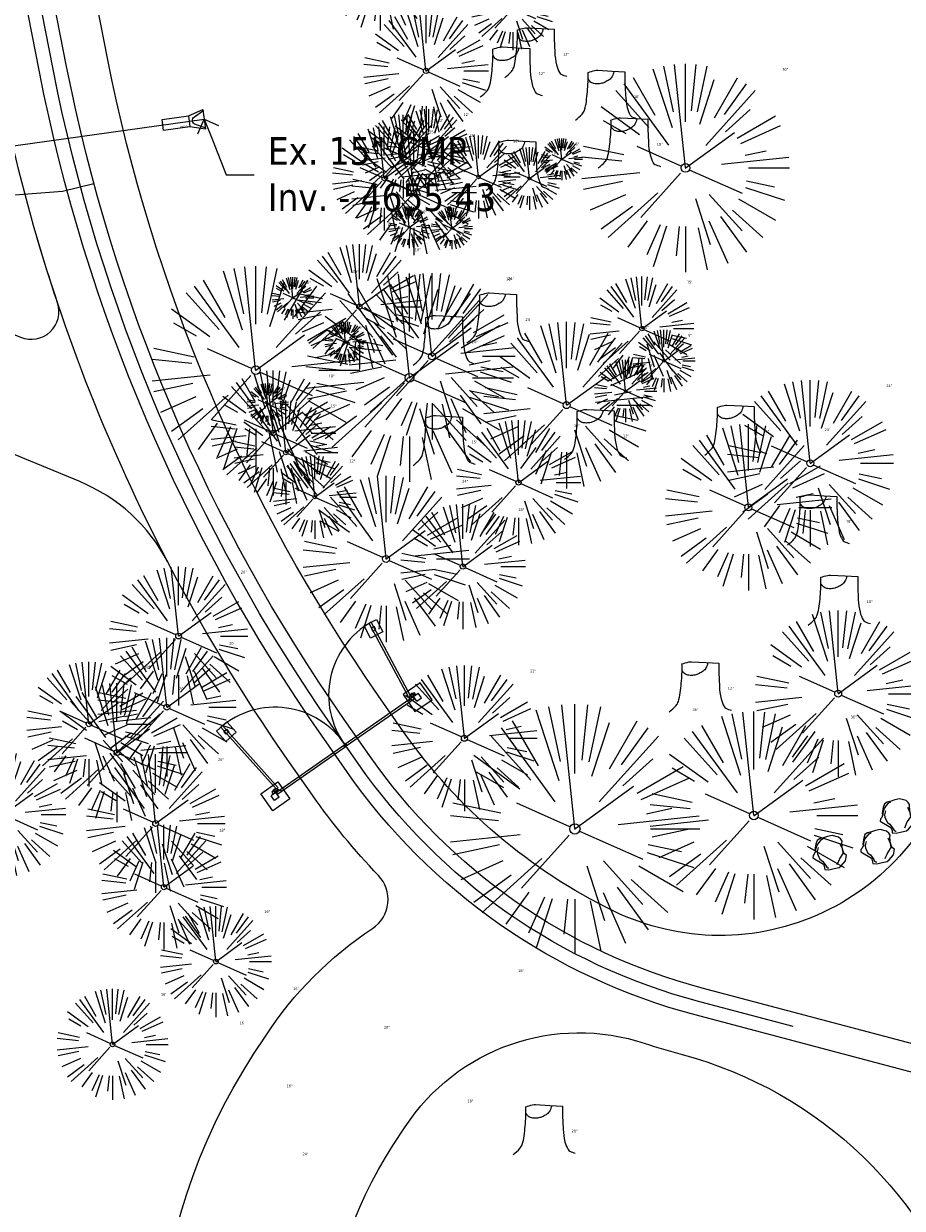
# Model space of a CAD drawing. Header units: feet. Extents: x 1134296 to 1140710, y 647902 to 649877.
# Tile 8 of 34: x 1134572 to 1134699, y 648396 to 648567. Entities that reach past the tile are written whole.
import ezdxf
from ezdxf import colors
from ezdxf.entities.mleader import LeaderData, LeaderLine
from ezdxf.math import Vec2, Vec3

# ---------------------------------------------------------------- set-up
doc = ezdxf.new("R2010")
doc.units = ezdxf.units.FT
doc.header["$MEASUREMENT"] = 0
for name, color, linetype in [('C-FENCE-FOOTING', 7, 'Continuous'), ('C-ROAD-ASPHALT', 1, 'Continuous'), ('C-SITE-GATE', 1, 'Continuous'), ('C-UTIL-WATER-MEP', 7, 'Continuous'), ('L-BARRIERROCK', 6, 'Continuous')]:
    doc.layers.add(name, color=color, linetype=linetype)
doc.layers.add('V-ANNO-TEXT', color=7, linetype='Continuous', lineweight=13, plot=False)
doc.layers.add('V-SITE-VEGE', color=8, linetype='Continuous', lineweight=18)
doc.layers.add('V-SITE-VEGE-TEXT', color=8, linetype='Continuous', lineweight=18)
doc.styles.add('SEI-Dim & Leader', font='tahoma.ttf')

# ---------------------------------------------------------------- blocks, each defined once
blk = doc.blocks.new('V-SITE-VEGE-Stump')
for points in [[(-0.1229, -0.0143, 0.052613), (-0.0986, 0.0077, 0.106195), (-0.0905, 0.0219, 0.044862), (-0.0837, 0.0527, 0.020074), (-0.0776, 0.1229, 0.011675), (-0.0773, 0.1364, 0.007866), (-0.0776, 0.1565)], [(-0.0776, 0.1565, -0.027668), (-0.0534, 0.1634, -0.067978), (-0.0432, 0.1643), (0.0086, 0.1616), (0.054, 0.1591)], [(0.0151, 0.1613, -0.082864), (0.0081, 0.142, -0.111324), (-0.0021, 0.1306, -0.039313), (-0.0159, 0.1223, -0.049197), (-0.028, 0.1177, -0.066002), (-0.0447, 0.1155, -0.070187), (-0.0604, 0.1177, -0.114859), (-0.0685, 0.1223, -0.075938), (-0.0773, 0.1332)], [(0.054, 0.1591, 0.004334), (0.0538, 0.1369, 0.008344), (0.054, 0.1254), (0.0561, 0.0762, 0.046252), (0.0624, 0.0317, 0.069625), (0.0733, 0.0038, 0.149725), (0.0794, -0.002, 0.058523), (0.0992, -0.0091)]]:
    blk.add_lwpolyline(points, format="xyb")
blk = doc.blocks.new('V-SITE-VEGE-Coniferious Tree 2')
at = {"color": 0, "linetype": 'ByBlock'}
for p, q in [((-0.0626, 0.1926), (-0.1545, 0.4755)), ((-0.0575, 0.2704), (-0.104, 0.4891)), ((-0.0003, 0.0026), (-0.0523, 0.4973)), ((0, 0.2219), (0, 0.5)), ((0.0289, 0.2753), (0.0522, 0.4973)), ((0.0572, 0.2693), (0.1039, 0.4891)), ((-0.146, 0.2528), (-0.25, 0.433)), ((0.1391, 0.2411), (0.25, 0.433)), ((-0.0791, 0.1089), (-0.2939, 0.4045)), ((0.0685, 0.211), (0.1382, 0.4256)), ((0.1869, 0.2573), (0.2939, 0.4045)), ((-0.1757, 0.1951), (-0.3346, 0.3716)), ((0.0978, 0.1086), (0.3345, 0.3716)), ((-0.2201, 0.1599), (-0.4046, 0.2939)), ((0.192, 0.1729), (0.3116, 0.2806)), ((0.2488, 0.1436), (0.433, 0.25)), ((-0.2844, 0.1642), (-0.3931, 0.227)), ((0.2659, 0.1184), (0.4568, 0.2034)), ((-0.0009, -0.0007), (0.235, 0.1707)), ((-0.2961, 0.0629), (-0.4891, 0.1039)), ((-0.0199, 0.0089), (-0.2319, 0.1032)), ((-0.306, 0.0322), (-0.4973, 0.0523)), ((0.1731, 0.0182), (0.4972, 0.0523)), ((0.2873, 0.0611), (0.3885, 0.0826)), ((0.3025, 0), (0.5, 0)), ((-0.2183, -0.0229), (-0.4973, -0.0523)), ((-0.023, -0.0255), (-0.2138, -0.2374)), ((0.0185, -0.0083), (0.272, -0.1211)), ((-0.3022, -0.0642), (-0.4891, -0.1039)), ((0.2891, -0.094), (0.4755, -0.1545)), ((0.2936, -0.0624), (0.4274, -0.0908)), ((-0.2881, -0.1283), (-0.4568, -0.2034)), ((-0.132, -0.1189), (-0.3716, -0.3346)), ((0.1144, -0.1271), (0.2718, -0.3019)), ((-0.2545, -0.1849), (-0.4046, -0.2939)), ((0.0478, -0.1473), (0.1192, -0.3671)), ((0.2555, -0.1475), (0.433, -0.25)), ((0.1689, -0.2325), (0.2939, -0.4045)), ((0.2254, -0.2029), (0.3716, -0.3346)), ((-0.1843, -0.2536), (-0.2767, -0.3808)), ((-0.1214, -0.2725), (-0.1856, -0.4168)), ((-0.091, -0.2799), (-0.1545, -0.4755)), ((-0.0297, -0.2818), (-0.0443, -0.4216)), ((0, -0.2818), (0, -0.5)), ((0.1131, -0.2541), (0.2033, -0.4568)), ((0.061, -0.2873), (0.1039, -0.4891))]:
    blk.add_line(p, q, dxfattribs=at)
blk.add_circle((0, 0), 0.0208)
blk = doc.blocks.new('_Open90')
at = {"color": 0, "linetype": 'ByBlock', "lineweight": -2}
for p, q in [((0, 0), (-1, 0)), ((-0.5, 0.5), (0, 0)), ((0, 0), (-0.5, -0.5))]:
    blk.add_line(p, q, dxfattribs=at)
blk = doc.blocks.new("5'_BarrierRock")
at = {"layer": 'L-BARRIERROCK', "flags": 128}
for points in [[(3.8, 25.2), (-4, 23.4), (-10.8, 21), (-17.7, 19.5), (-22.2, 16.5), (-24.3, 10.3), (-26.1, 0.1), (-25.5, -2.9), (-27, -7), (-29.1, -9.7), (-29.4, -13.3), (-11.1, -24.7), (-9.1, -29.7), (-9.1, -31.5), (-8.8, -33.6), (-1.9, -34.5), (7.7, -31.8), (16, -30), (19.6, -27.4), (27.1, -18.7), (28.9, -9.4), (24.1, -5.6), (22, 1.6), (21.4, 6.1), (20.8, 11.2), (21.1, 15.1), (19, 18.6), (15.2, 22.2), (3.8, 25.2)], [(-24.3, -3.8), (-24.3, 1.3), (-22.2, 8.2), (-18.6, 13.3), (-14.4, 18), (-11.4, 19.8)], [(-20.4, 4.6), (-21.9, -2.6), (-21.3, -6.4), (-20.4, -9.4), (-17.1, -15.7), (-12.9, -19), (-7, -26.8), (-5.5, -29.4), (-3.4, -30.6), (-1.9, -30.6)], [(17.5, 10.9), (21.6, 1.5), (22.6, -6.1), (17.2, -14.2), (15.4, -18.4), (13.4, -22.9), (12.2, -25.6)]]:
    blk.add_lwpolyline(points, dxfattribs=at)
blk = doc.blocks.new('*U1416')
at = {"flags": 128}
blk.add_lwpolyline([(-5.83, -1.63), (-6.05, -0.02), (-2.26, 0.51), (-2.04, -1.1)], close=True, dxfattribs=at)
blk.add_lwpolyline([(-2.26, 0.51), (-0.2, 1.42), (0.2, -1.42), (-2.04, -1.1)], dxfattribs=at)
blk.add_lwpolyline([(0.17, -1.24), (-1.26, -0.74, -0.609257), (-1.41, 0.36), (-0.17, 1.24)], format="xyb", dxfattribs=at)
at = {"layer": 'Defpoints'}
blk.add_text('15" FES', height=0.2, rotation=7.891, dxfattribs=at).set_placement((-3.42, -1.21))
blk = doc.blocks.new('C_PBASE-PACTOLA_02403811')
at = {"layer": '', "flags": 128}
for points in [[(1134682.82, 648422.25), (1134669.22, 648425.85, -0.177469), (1134620.15, 648460.15), (1134616.5, 648465.38, -0.104209), (1134576.2, 648560.26), (1134558.55, 648650.05, -0.01381), (1134553.98, 648677.28), (1134544.9, 648742.27, -0.094333)], [(1134522.75, 648541.67), (1134571.53, 648521.6, 0.64242), (1134576.85, 648526.57, -0.010238), (1134573.7, 648536.65, 2.682821)], [(1134592.71, 648489.23, 0.176825), (1134580.05, 648500.79), (1134551.81, 648512.41)]]:
    blk.add_lwpolyline(points, format="xyb", dxfattribs=at)
blk.add_lwpolyline([(1134562.2, 648548.04), (1134597.97, 648553.02)], dxfattribs=at)
at = {"layer": 'C-FENCE-FOOTING', "ltscale": 0.5}
for points in [[(1134622.79, 648480.91), (1134623.73, 648479.15), (1134621.96, 648478.21), (1134621.02, 648479.98)], [(1134626.63, 648470.09), (1134628.35, 648467.63), (1134630.81, 648469.34), (1134629.09, 648471.8)], [(1134599.75, 648464.83), (1134601.08, 648463.34), (1134602.58, 648464.68), (1134601.24, 648466.17)], [(1134608.59, 648457.5), (1134610.31, 648455.04), (1134607.85, 648453.32), (1134606.13, 648455.78)]]:
    blk.add_lwpolyline(points, close=True, dxfattribs=at)
at = {"layer": 'C-ROAD-ASPHALT'}
for points in [[(1134633.65, 648994.15), (1134723.23, 649000.6, -0.300313), (1134907.7, 648897.02), (1134943.56, 648827.41, -0.242942), (1134943.47, 648735.65, -0.014482), (1134938.28, 648725.89), (1134902.77, 648660.9, -0.111237), (1134861.54, 648614.05), (1134757.48, 648538.57, 0.178397), (1134706.3, 648462.14, -0.47863), (1134656.99, 648438.88, -0.128153), (1134626.71, 648464.73), (1134623.06, 648469.96, -0.104209), (1134584.05, 648561.81), (1134566.4, 648651.59, -0.01381), (1134561.9, 648678.39), (1134552.83, 648743.38, -0.094333), (1134558.21, 648852.45), (1134566.77, 648887.84, -0.036442), (1134590.86, 648962.97, -0.28642)], [(1134661.5, 648419.81, 0.014736), (1134666.86, 648418.2, -0.257587), (1134708.62, 648377.98, -0.169842), (1134704.11, 648253.93), (1134702.88, 648250.78, -0.519754), (1134679.03, 648244.96, -0.092187), (1134665.45, 648262.19), (1134659.15, 648274.17), (1134684.54, 648273.16), (1134646.41, 648345.73), (1134635.78, 648340.15, -0.414214), (1134622.28, 648344.35, -0.272199), (1134625.18, 648405.1), (1134626.92, 648407.76, -0.340488)]]:
    blk.add_lwpolyline(points, format="xyb", close=True, dxfattribs=at)
blk.add_lwpolyline([(1134641.75, 648097.24, -0.047459), (1134675.31, 648187.21, 0.35336), (1134666.8, 648223.94, -0.106181), (1134644.2, 648251.03), (1134637.91, 648263.01), (1134624.34, 648241.53), (1134586.21, 648314.11), (1134596.83, 648319.69, 0.414214), (1134601.03, 648333.19), (1134601.03, 648333.19, -0.272199), (1134605.1, 648418.24), (1134606.84, 648420.9, -0.102173), (1134622.24, 648436.38, 0.468797), (1134623.09, 648444.02, -0.039414), (1134613.59, 648455.57), (1134609.94, 648460.8, -0.104209), (1134568.35, 648558.72), (1134550.7, 648648.51, -0.01381), (1134546.06, 648676.18), (1134536.98, 648741.16, -0.094333), (1134542.66, 648856.22), (1134551.22, 648891.6, -0.010799), (1134557.39, 648914.9)], format="xyb", dxfattribs=at)
at = {"layer": 'C-SITE-GATE'}
for p, q in [((1134628.07, 648469.77), (1134618.23, 648462.9)), ((1134628.26, 648469.5), (1134618.42, 648462.63)), ((1134627.72, 648469.12), (1134627.52, 648469.39)), ((1134628.26, 648469.5), (1134628.07, 648469.77)), ((1134628.14, 648469.82), (1134628.82, 648470.3)), ((1134628.14, 648469.82), (1134628.14, 648469.82)), ((1134628.62, 648469.14), (1134628.14, 648469.82)), ((1134628.62, 648469.14), (1134629.3, 648469.61)), ((1134629.3, 648469.61), (1134628.82, 648470.3)), ((1134608.39, 648456.03), (1134618.23, 648462.9)), ((1134608.58, 648455.76), (1134618.42, 648462.63)), ((1134618.25, 648462.51), (1134618.06, 648462.78)), ((1134618.42, 648462.63), (1134618.23, 648462.9)), ((1134618.59, 648462.75), (1134618.4, 648463.02)), ((1134608.32, 648455.99), (1134607.64, 648455.51)), ((1134608.12, 648454.83), (1134607.64, 648455.51)), ((1134608.8, 648455.3), (1134608.12, 648454.83)), ((1134608.32, 648455.99), (1134608.32, 648455.99)), ((1134608.8, 648455.3), (1134608.32, 648455.99)), ((1134608.58, 648455.76), (1134608.39, 648456.03)), ((1134609.13, 648456.14), (1134608.94, 648456.42))]:
    blk.add_line(p, q, dxfattribs=at)
at = {"layer": 'C-SITE-GATE', "flags": 128}
for points in [[(1134627.4, 648469.77), (1134621.76, 648480.36)], [(1134627.69, 648469.93), (1134622.06, 648480.52)], [(1134608.38, 648456.44), (1134600.37, 648465.39)], [(1134608.62, 648456.67), (1134600.62, 648465.61)]]:
    blk.add_lwpolyline(points, dxfattribs=at)
at = {"layer": 'C-SITE-GATE'}
for points in [[(1134622.48, 648479.9), (1134622.04, 648479.67), (1134622.27, 648479.22), (1134622.72, 648479.46)], [(1134600.81, 648464.78), (1134601.18, 648465.11), (1134601.52, 648464.74), (1134601.14, 648464.4)]]:
    blk.add_lwpolyline(points, close=True, dxfattribs=at)
for points in [[(1134627.54, 648469.81), (1134627.76, 648470.14, -0.977831), (1134628.15, 648469.9), (1134628.07, 648469.77), (1134627.73, 648469.53)], [(1134628.29, 648470.33), (1134627.9, 648470.24, 0.977831), (1134627.99, 648469.79), (1134628.14, 648469.82), (1134628.48, 648470.06)], [(1134607.79, 648456.02), (1134608.01, 648456.36, -0.977831), (1134608.4, 648456.12), (1134608.32, 648455.99), (1134607.98, 648455.75)], [(1134608.54, 648456.55), (1134608.15, 648456.46, 0.977831), (1134608.24, 648456.01), (1134608.39, 648456.03), (1134608.73, 648456.27)]]:
    blk.add_lwpolyline(points, format="xyb", close=True, dxfattribs=at)
for centre in [(1134627.95, 648470.02), (1134608.2, 648456.23)]:
    blk.add_circle(centre, 0.146, dxfattribs=at)
for centre, start, end in [((1134627.95, 648470.02), 119.2972, 216.2022), ((1134608.2, 648456.23), 33.6254, 130.5304)]:
    blk.add_arc(centre, 12.04, start, end, dxfattribs=at)
at = {"layer": 'C-UTIL-WATER-MEP'}
for p, q in [((1134535.99, 648539.46), (1134577.56, 648542.66)), ((1134577.56, 648542.66), (1134582.1, 648543.75))]:
    blk.add_line(p, q, dxfattribs=at)
at = {"layer": 'C-UTIL-WATER-MEP', "flags": 128}
for points in [[(1134713.29, 648416.24), (1134669.73, 648427.78, -0.177469), (1134621.79, 648461.3), (1134618.14, 648466.52, -0.104209), (1134578.16, 648560.65), (1134560.52, 648650.44, -0.01381), (1134555.96, 648677.56), (1134546.88, 648742.55, -0.094333)], [(1134709.85, 648413.02), (1134668.71, 648423.91, -0.177469), (1134618.51, 648459.01), (1134614.86, 648464.23, -0.104209), (1134574.23, 648559.88), (1134556.59, 648649.67, -0.01381), (1134552, 648677.01), (1134542.92, 648741.99, -0.094333), (1134548.49, 648854.81), (1134557.05, 648890.19, -0.088923), (1134635.56, 649068.47, -0.076785)]]:
    blk.add_lwpolyline(points, format="xyb", dxfattribs=at)
at = {"layer": '', "color": 221, "linetype": 'Continuous', "lineweight": -3}
blk.add_blockref('*U1416', (1134597.97, 648553.02), dxfattribs=at)
at = {"layer": 'L-BARRIERROCK', "xscale": 0.08333333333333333, "yscale": 0.08333333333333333, "zscale": 0.08333333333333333}
for p in [(1134697.85, 648452.97), (1134695.04, 648448.55), (1134688.13, 648447.68)]:
    blk.add_blockref("5'_BarrierRock", p, dxfattribs=at)
blk = doc.blocks.new('C_XBASE-PACTOLA_02403811')
at = {"layer": 'V-SITE-VEGE'}
for name, p, xscale, yscale, zscale in [('V-SITE-VEGE-Coniferious Tree 2', (1134623.32, 648574.82), 17.99978256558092, 17.99978256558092, 17.99978256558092), ('V-SITE-VEGE-Coniferious Tree 2', (1134629.94, 648559.99), 17.99978256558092, 17.99978256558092, 17.99978256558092), ('V-SITE-VEGE-Stump', (1134646.23, 648559.59), 40.31522404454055, 40.31522404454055, 40.31522404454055), ('V-SITE-VEGE-Stump', (1134642.71, 648556.82), 40.31522404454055, 40.31522404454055, 40.31522404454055), ('V-SITE-VEGE-Coniferious Tree 2', (1134667.32, 648546), 29.99963760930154, 29.99963760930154, 29.99963760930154), ('V-SITE-VEGE-Stump', (1134656.42, 648553.46), 40.31522404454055, 40.31522404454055, 40.31522404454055), ('V-SITE-VEGE-Stump', (1134659.72, 648546.6), 40.31522404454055, 40.31522404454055, 40.31522404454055), ('V-SITE-VEGE-Coniferious Tree 2', (1134623.93, 648544.47), 14.99981880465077, 14.99981880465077, 14.99981880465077), ('V-SITE-VEGE-Coniferious Tree 2', (1134628.21, 648542.45), 17.99978256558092, 17.99978256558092, 17.99978256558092), ('V-SITE-VEGE-Stump', (1134643.58, 648543.37), 40.31522404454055, 40.31522404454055, 40.31522404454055), ('V-SITE-VEGE-Coniferious Tree 2', (1134644.85, 648544.48), 8.999891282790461, 8.999891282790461, 8.999891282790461), ('V-SITE-VEGE-Coniferious Tree 2', (1134620.34, 648526), 17.99978256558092, 17.99978256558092, 17.99978256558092), ('V-SITE-VEGE-Coniferious Tree 2', (1134605.4, 648516.84), 29.99963760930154, 29.99963760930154, 29.99963760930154), ('V-SITE-VEGE-Coniferious Tree 2', (1134627.55, 648515.77), 29.99963760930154, 29.99963760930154, 29.99963760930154), ('V-SITE-VEGE-Coniferious Tree 2', (1134661.05, 648522.84), 14.99981880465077, 14.99981880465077, 14.99981880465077), ('V-SITE-VEGE-Stump', (1134640.8, 648521.36), 40.31522404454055, 40.31522404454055, 40.31522404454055), ('V-SITE-VEGE-Stump', (1134633.03, 648518.13), 40.31522404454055, 40.31522404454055, 40.31522404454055), ('V-SITE-VEGE-Coniferious Tree 2', (1134664.22, 648518.18), 8.999891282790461, 8.999891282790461, 8.999891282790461), ('V-SITE-VEGE-Coniferious Tree 2', (1134658.7, 648513.85), 8.999891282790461, 8.999891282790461, 8.999891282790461), ('V-SITE-VEGE-Coniferious Tree 2', (1134607.94, 648507.79), 17.99978256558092, 17.99978256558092, 17.99978256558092), ('V-SITE-VEGE-Coniferious Tree 2', (1134609.74, 648504.97), 14.99981880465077, 14.99981880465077, 14.99981880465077), ('V-SITE-VEGE-Stump', (1134675.05, 648505.19), 40.31522404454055, 40.31522404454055, 40.31522404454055), ('V-SITE-VEGE-Stump', (1134633.03, 648503.68), 40.31522404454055, 40.31522404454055, 40.31522404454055), ('V-SITE-VEGE-Stump', (1134654.86, 648504.58), 40.31522404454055, 40.31522404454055, 40.31522404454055), ('V-SITE-VEGE-Coniferious Tree 2', (1134643.27, 648500.65), 17.99978256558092, 17.99978256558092, 17.99978256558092), ('V-SITE-VEGE-Stump', (1134686.98, 648492.24), 40.31522404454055, 40.31522404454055, 40.31522404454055), ('V-SITE-VEGE-Coniferious Tree 2', (1134635.26, 648488.54), 17.99978256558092, 17.99978256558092, 17.99978256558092), ('V-SITE-VEGE-Coniferious Tree 2', (1134594.29, 648478.53), 19.99975840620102, 19.99975840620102, 19.99975840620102), ('V-SITE-VEGE-Stump', (1134689.97, 648480.69), 40.31522404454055, 40.31522404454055, 40.31522404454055), ('V-SITE-VEGE-Coniferious Tree 2', (1134592.6, 648468.26), 19.99975840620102, 19.99975840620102, 19.99975840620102), ('V-SITE-VEGE-Coniferious Tree 2', (1134581.36, 648465.83), 17.99978256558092, 17.99978256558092, 17.99978256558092), ('V-SITE-VEGE-Coniferious Tree 2', (1134635.47, 648463.79), 20.99974632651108, 20.99974632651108, 20.99974632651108), ('V-SITE-VEGE-Stump', (1134669.95, 648468.2), 40.31522404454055, 40.31522404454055, 40.31522404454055), ('V-SITE-VEGE-Coniferious Tree 2', (1134585.41, 648461.72), 19.99975840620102, 19.99975840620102, 19.99975840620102), ('V-SITE-VEGE-Coniferious Tree 2', (1134651.39, 648450.72), 35.99956513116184, 35.99956513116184, 35.99956513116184), ('V-SITE-VEGE-Coniferious Tree 2', (1134677.18, 648452.65), 29.99963760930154, 29.99963760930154, 29.99963760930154), ('V-SITE-VEGE-Coniferious Tree 2', (1134569.05, 648452.79), 17.99978256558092, 17.99978256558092, 17.99978256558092), ('V-SITE-VEGE-Coniferious Tree 2', (1134590.98, 648451.51), 19.99975840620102, 19.99975840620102, 19.99975840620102), ('V-SITE-VEGE-Coniferious Tree 2', (1134592.18, 648442.33), 17.99978256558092, 17.99978256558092, 17.99978256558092), ('V-SITE-VEGE-Stump', (1134647.45, 648404.36), 40.31522404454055, 40.31522404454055, 40.31522404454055)]:
    blk.add_blockref(name, p, dxfattribs=dict(at, xscale=xscale, yscale=yscale, zscale=zscale))
at = {"layer": 'V-SITE-VEGE', "rotation": 8.537736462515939e-07}
for p, xscale, yscale, zscale in [((1134642.43, 648568.98), 11.99985504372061, 11.99985504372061, 11.99985504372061), ((1134630.37, 648548.49), 11.99985504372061, 11.99985504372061, 11.99985504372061), ((1134626.67, 648547.67), 11.99985504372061, 11.99985504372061, 11.99985504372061), ((1134637.51, 648544.7), 11.99985504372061, 11.99985504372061, 11.99985504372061), ((1134649.5, 648547.26), 5.999927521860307, 5.999927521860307, 5.999927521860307), ((1134627.53, 648537.44), 5.999927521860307, 5.999927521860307, 5.999927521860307), ((1134633.65, 648537.29), 5.999927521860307, 5.999927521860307, 5.999927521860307), ((1134610.76, 648527.27), 5.999927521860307, 5.999927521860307, 5.999927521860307), ((1134630.81, 648518.85), 23.99971008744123, 23.99971008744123, 23.99971008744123), ((1134618.35, 648520.82), 5.999927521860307, 5.999927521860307, 5.999927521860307), ((1134650.19, 648511.81), 23.99971008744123, 23.99971008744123, 23.99971008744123), ((1134607.14, 648511.96), 5.999927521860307, 5.999927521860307, 5.999927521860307), ((1134685.3, 648503.43), 23.99971008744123, 23.99971008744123, 23.99971008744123), ((1134676.4, 648497.07), 23.99971008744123, 23.99971008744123, 23.99971008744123), ((1134613.91, 648498.56), 11.99985504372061, 11.99985504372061, 11.99985504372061), ((1134624.19, 648489.64), 23.99971008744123, 23.99971008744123, 23.99971008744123), ((1134689.33, 648470.22), 23.99971008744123, 23.99971008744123, 23.99971008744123), ((1134599.66, 648431.6), 15.99980672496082, 15.99980672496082, 15.99980672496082), ((1134584.77, 648419.66), 15.99980672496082, 15.99980672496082, 15.99980672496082)]:
    blk.add_blockref('V-SITE-VEGE-Coniferious Tree 2', p, dxfattribs=dict(at, xscale=xscale, yscale=yscale, zscale=zscale))
at = {"layer": 'V-SITE-VEGE-TEXT', "char_height": 0.4, "attachment_point": 7, "style": 'SEI-Dim & Leader'}
for s, insert in [('12"', (1134649.7, 648562.19)), ('12"', (1134646.19, 648559.42)), ('30"', (1134681.28, 648560)), ('18"', (1134659.89, 648556.06)), ('12"', (1134631.65, 648552.67)), ('12"', (1134635.35, 648553.49)), ('15"', (1134630.41, 648550.97)), ('18"', (1134636.18, 648550.45)), ('12"', (1134642.49, 648549.7)), ('6"', (1134651.49, 648549.26)), ('18"', (1134663.2, 648549.2)), ('9"', (1134648.34, 648547.98)), ('15"', (1134647.05, 648545.97)), ('6"', (1134629.52, 648539.44)), ('6"', (1134635.64, 648539.29)), ('18"', (1134628.32, 648534)), ('30"', (1134619.36, 648530.84)), ('30"', (1134641.51, 648529.77)), ('24"', (1134641.78, 648529.85)), ('6"', (1134612.76, 648529.27)), ('15"', (1134667.53, 648529.34)), ('24"', (1134644.28, 648523.96)), ('6"', (1134620.34, 648522.82)), ('24"', (1134661.15, 648522.81)), ('9"', (1134667.71, 648521.68)), ('24"', (1134636.51, 648520.73)), ('9"', (1134662.19, 648517.35)), ('18"', (1134615.92, 648515.79)), ('24"', (1134696.27, 648514.43)), ('6"', (1134609.13, 648513.96)), ('15"', (1134616.22, 648511.47)), ('18"', (1134651.25, 648508.65)), ('24"', (1134678.53, 648507.79)), ('24"', (1134687.36, 648508.07)), ('15"', (1134636.5, 648506.28)), ('12"', (1134658.34, 648507.18)), ('12"', (1134618.9, 648503.56)), ('24"', (1134635.16, 648500.64)), ('18"', (1134643.24, 648496.54)), ('18"', (1134690.46, 648494.84)), ('20"', (1134603.26, 648487.53)), ('18"', (1134693.44, 648483.29)), ('20"', (1134601.58, 648477.26)), ('18"', (1134589.34, 648473.83)), ('21"', (1134644.94, 648473.29)), ('20"', (1134594.38, 648470.72)), ('12"', (1134673.43, 648470.8)), ('36"', (1134668.34, 648467.72)), ('30"', (1134691.14, 648466.65)), ('18"', (1134577.02, 648460.79)), ('20"', (1134599.96, 648460.51)), ('18"', (1134600.16, 648450.33)), ('16"', (1134606.64, 648438.6)), ('18"', (1134643.22, 648430.09)), ('16"', (1134610.8, 648427.48)), ('16"', (1134591.74, 648426.66)), ('16"', (1134603.07, 648422.54)), ('20"', (1134623.89, 648421.92)), ('16"', (1134609.85, 648413.47)), ('18"', (1134635.91, 648411.31)), ('20"', (1134650.92, 648406.96)), ('24"', (1134612.15, 648403.66))]:
    blk.add_mtext(s, dxfattribs=dict(at, insert=insert))
at = {"layer": 'V-ANNO-TEXT'}
ml = blk.add_multileader_mtext('Standard', dxfattribs=at)
ml.set_content('Ex. 15" CMP\\PInv. - 4655.43', color=256, style='SEI-Dim & Leader')
ml.set_leader_properties(color=256, linetype='ByLayer', lineweight=-1)
ml.set_arrow_properties(name='OPEN90')
ml.build(insert=Vec2(0, 0))
ml.multileader.update_dxf_attribs({"text_left_attachment_type": 2, "text_right_attachment_type": 2, "dogleg_length": 0.1, "arrow_head_size": 3.2, "scale": 40})
ctx = ml.context
ctx.base_point, ctx.scale, ctx.arrow_head_size, ctx.plane_origin = Vec3(1134605.16, 648545.01), 40, 3.2, Vec3(1134597.97, 648553.01)
ctx.left_attachment, ctx.right_attachment = 2, 2
notes = []
notes.append((ctx, [(0, (1, 1, 0), (1134601.16, 648545.01), (1, 0), 4, [(0, [(1134597.97, 648553.02)], 0, [])])]))
ctx.mtext.insert, ctx.mtext.flow_direction = Vec3(1134607.16, 648550.46), 5
for ctx, leaders in notes:
    for number, flags, end, landing, length, lines in leaders:
        leader = LeaderData()
        leader.index, (leader.has_last_leader_line, leader.has_dogleg_vector, leader.attachment_direction) = number, flags
        leader.last_leader_point, leader.dogleg_vector, leader.dogleg_length = Vec3(end), Vec3(landing), length
        for number, points, colour, breaks in lines:
            line = LeaderLine()
            line.index, line.vertices, line.color, line.breaks = number, Vec3.list(points), colors.encode_raw_color(colour), breaks
            leader.lines.append(line)
        ctx.leaders.append(leader)

msp = doc.modelspace()

# ---------------------------------------------------------------- block references
at = {"layer": ''}
msp.add_blockref('C_XBASE-PACTOLA_02403811', (0, 0), dxfattribs=at)

# ---------------------------------------------------------------- next in the draw order: block references
msp.add_blockref('C_PBASE-PACTOLA_02403811', (0, 0), dxfattribs=at)

doc.saveas('drawing.dxf')
